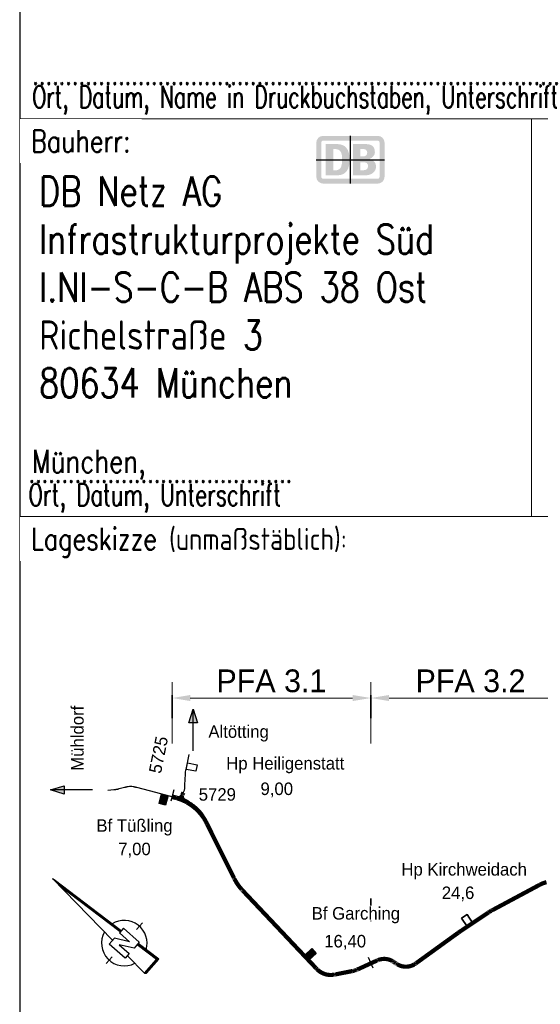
# Model space of a CAD drawing. Header units: metres. Extents: x -11 to 3521716, y 0 to 5943484.
# Tile 7 of 28: x 117.8 to 120.09, y 21.43 to 25.76. Entities that reach past the tile are written whole.
import ezdxf
from ezdxf.enums import TextEntityAlignment as Align

# ---------------------------------------------------------------- set-up
doc = ezdxf.new("R2010")
doc.units = ezdxf.units.M
doc.header["$PDMODE"] = 35
doc.header["$PDSIZE"] = 0.1
doc.linetypes.add('PUNKT2_2_2', pattern=[0.79375, 0, -0.79375])
for name, color, linetype in [('_SF_DBLOGO', 10, 'Continuous'), ('_SF_Lageskizze_PA3', 7, 'Continuous'), ('_TB_Lageskizze_PA3_025', 7, 'Continuous'), ('_TB_PFA-3.1', 10, 'Continuous'), ('_TB_PFA-3.2', 7, 'Continuous'), ('Stempel', 7, 'Continuous')]:
    doc.layers.add(name, color=color, linetype=linetype)
doc.layers.add('_SF_HILFE', color=6, linetype='Continuous', plot=False)
doc.layers.add('_TB_HILFE', color=6, linetype='Continuous', plot=False)
doc.styles.add('K_Isocp', font='k_isocp.SHX')
doc.styles.add('K_isocp_dim', font='K_isocp.shx')
doc.styles.add('SIMPLEX8', font='simplexd.shx', dxfattribs={"width": 0.8})
doc.dimstyles.new('A_P_M_25', dxfattribs={"dimscale": 10, "dimtxt": 2.5, "dimasz": 2, "dimexe": 1.75, "dimexo": 0.625, "dimtad": 1, "dimzin": 0, "dimdsep": 46, "dimtxsty": 'K_isocp_dim', "dimsah": 1, "dimcen": 2, "dimdle": 1.75, "dimadec": 0, "dimazin": 0, "dimtfac": 1, "dimtmove": 2, "dimatfit": 3, "dimfxl": 5, "dimfxlon": 1, "dimtvp": 1, "dimtolj": 1, "dimtzin": 0, "dimarcsym": 0})

# ---------------------------------------------------------------- blocks, each defined once
blk = doc.blocks.new('N_PFEIL1')
for p, q in [((-0.42, -5.67), (0, 0)), ((0, 0), (0.43, -5.67)), ((0.34, -5.67), (-0.045, -0.603)), ((0.36, -5.67), (-0.035, -0.469)), ((0.37, -5.67), (-0.03, -0.403)), ((0.38, -5.67), (-0.025, -0.336)), ((0.39, -5.67), (-0.02, -0.269)), ((0.4, -5.67), (-0.015, -0.202)), ((0.41, -5.67), (-0.01, -0.135)), ((0.42, -5.67), (-0.005, -0.068)), ((0.33, -5.67), (-0.05, -0.67)), ((-0.75, -7.07), (-0.75, -5.67)), ((-0.75, -5.67), (-0.24, -5.67)), ((0.25, -6.56), (-0.24, -5.67)), ((0.25, -6.56), (0.25, -5.67)), ((0.65, -5.67), (0.25, -5.67)), ((0.65, -5.67), (0.65, -7.07)), ((-1.85, -6.37), (-1.25, -6.37)), ((0.14, -7.07), (-0.35, -6.18)), ((-0.35, -6.18), (-0.35, -7.07)), ((1.15, -6.37), (1.75, -6.37)), ((-0.35, -7.07), (-0.75, -7.07)), ((-0.53, -7.07), (-0.65, -8.67)), ((0.65, -7.07), (0.14, -7.07)), ((0.55, -8.67), (0.43, -7.07)), ((0.56, -8.68), (0.44, -7.07)), ((0.66, -8.77), (0.53, -7.07)), ((-0.65, -8.67), (0.55, -8.67)), ((-0.64, -8.68), (0.56, -8.68))]:
    blk.add_line(p, q)
for points in [[(0.35, -5.67), (0.35, -5.67), (-0.04, -0.536)], [(-0.63, -8.69), (0.57, -8.69), (0.45, -7.07)], [(-0.62, -8.7), (0.58, -8.7), (0.46, -7.07)], [(-0.61, -8.71), (0.59, -8.71), (0.47, -7.07)], [(-0.6, -8.72), (0.6, -8.72), (0.48, -7.07)], [(-0.59, -8.73), (0.61, -8.73), (0.49, -7.07)], [(-0.58, -8.74), (0.62, -8.74), (0.5, -7.07)], [(-0.57, -8.75), (0.63, -8.75), (0.51, -7.07)], [(-0.56, -8.76), (0.64, -8.76), (0.52, -7.07)], [(-0.555, -8.765), (0.65, -8.765), (0.525, -7.07)], [(-0.65, -8.67), (-0.55, -8.77), (-0.55, -8.77), (0.66, -8.77)]]:
    blk.add_lwpolyline(points)
for centre, radius, start, end in [((-0.049, -6.366), 1.501, 102.3439, 249.2863), ((-0.049, -6.369), 1.499, 294.81201, 73.76636)]:
    blk.add_arc(centre, radius, start, end)
blk = doc.blocks.new('*D27')
at = {"layer": '_TB_PFA-3.2', "color": 0, "lineweight": -2, "transparency": 16777216}
for p, q in [((-7.7064, 4.102), (-7.7064, 4.372)), ((-6.8307, 4.102), (-6.8307, 4.372)), ((-7.6264, 4.302), (-6.9107, 4.302))]:
    blk.add_line(p, q, dxfattribs=at)
at = {"layer": '_TB_PFA-3.2', "color": 0, "lineweight": 35, "transparency": 16777216}
for points in [[(-7.6264, 4.3154), (-7.6264, 4.2887), (-7.7064, 4.302)], [(-6.9107, 4.3154), (-6.9107, 4.2887), (-6.8307, 4.302)]]:
    blk.add_solid(points, dxfattribs=at)
at = {"layer": 'Defpoints', "color": 0, "lineweight": 35, "transparency": 16777216}
for p in [(-6.8307, 4.302), (-6.8307, 3.5159), (-7.7064, 3.1365)]:
    blk.add_point(p, dxfattribs=at)
at = {"layer": '_TB_PFA-3.2', "color": 0, "lineweight": 35, "transparency": 16777216, "insert": (-7.2686, 4.377), "char_height": 0.1, "attachment_point": 5, "style": 'K_isocp_dim'}
blk.add_mtext('\\A1;PFA 3.2', dxfattribs=at)
blk = doc.blocks.new('*D22')
at = {"layer": '_TB_PFA-3.1', "color": 0, "lineweight": -2, "transparency": 16777216}
for p, q in [((-8.5805, 4.102), (-8.5805, 4.372)), ((-7.707, 4.102), (-7.707, 4.372)), ((-8.5005, 4.302), (-7.787, 4.302))]:
    blk.add_line(p, q, dxfattribs=at)
at = {"layer": '_TB_PFA-3.1', "color": 0, "lineweight": 35, "transparency": 16777216}
for points in [[(-8.5005, 4.3154), (-8.5005, 4.2887), (-8.5805, 4.302)], [(-7.787, 4.3154), (-7.787, 4.2887), (-7.707, 4.302)]]:
    blk.add_solid(points, dxfattribs=at)
at = {"layer": 'Defpoints', "color": 0, "lineweight": 35, "transparency": 16777216}
for p in [(-7.707, 4.302), (-8.5805, 3.868), (-7.707, 3.1363)]:
    blk.add_point(p, dxfattribs=at)
at = {"layer": '_TB_PFA-3.1', "color": 0, "lineweight": 35, "transparency": 16777216, "insert": (-8.1437, 4.377), "char_height": 0.1, "attachment_point": 5, "style": 'K_isocp_dim'}
blk.add_mtext('\\A1;PFA 3.1', dxfattribs=at)
blk = doc.blocks.new('Planstempel')
at = {"layer": '_SF_DBLOGO'}
h = blk.add_hatch(color=256, dxfattribs=at)
edge = h.paths.add_edge_path()
edge.add_spline(control_points=[(-7.6762, 6.7749), (-7.6762, 6.7749), (-7.9162, 6.7749), (-7.9162, 6.7749), (-7.9327, 6.7749), (-7.9463, 6.7619), (-7.9463, 6.745), (-7.9463, 6.745), (-7.9463, 6.5952), (-7.9463, 6.5952), (-7.9463, 6.5783), (-7.9327, 6.5649), (-7.9162, 6.5649), (-7.9162, 6.5649), (-7.6762, 6.5649), (-7.6762, 6.5649), (-7.66, 6.5649), (-7.6463, 6.5783), (-7.6463, 6.5952), (-7.6463, 6.5952), (-7.6463, 6.745), (-7.6463, 6.745), (-7.6463, 6.7619), (-7.66, 6.7749), (-7.6762, 6.7749)], knot_values=[0, 0, 0, 0, 1, 1, 1, 2, 2, 2, 3, 3, 3, 4, 4, 4, 5, 5, 5, 6, 6, 6, 7, 7, 7, 8, 8, 8, 8], degree=3, periodic=0)
edge = h.paths.add_edge_path(flags=17)
edge.add_spline(control_points=[(-7.6683, 6.5952), (-7.6683, 6.5904), (-7.6714, 6.5866), (-7.6762, 6.5866), (-7.6762, 6.5866), (-7.9162, 6.5866), (-7.9162, 6.5866), (-7.921, 6.5866), (-7.9244, 6.5904), (-7.9244, 6.5952), (-7.9244, 6.5952), (-7.9244, 6.745), (-7.9244, 6.745), (-7.9244, 6.7498), (-7.921, 6.7536), (-7.9162, 6.7536), (-7.9162, 6.7536), (-7.6762, 6.7536), (-7.6762, 6.7536), (-7.6714, 6.7536), (-7.6683, 6.7498), (-7.6683, 6.745), (-7.6683, 6.745), (-7.6683, 6.5952), (-7.6683, 6.5952)], knot_values=[0, 0, 0, 0, 1, 1, 1, 2, 2, 2, 3, 3, 3, 4, 4, 4, 5, 5, 5, 6, 6, 6, 7, 7, 7, 8, 8, 8, 8], degree=3, periodic=0)
edge = h.paths.add_edge_path(flags=16)
edge.add_spline(control_points=[(-7.8546, 6.6012), (-7.8546, 6.6012), (-7.9051, 6.6012), (-7.9051, 6.6012), (-7.9051, 6.6012), (-7.9051, 6.7387), (-7.9051, 6.7387), (-7.9051, 6.7387), (-7.8546, 6.7387), (-7.8546, 6.7387), (-7.819, 6.7387), (-7.8, 6.7164), (-7.8, 6.6706), (-7.8, 6.6308), (-7.8127, 6.6015), (-7.8546, 6.6012)], knot_values=[0, 0, 0, 0, 1, 1, 1, 2, 2, 2, 3, 3, 3, 4, 4, 4, 5, 5, 5, 5], degree=3, periodic=0)
edge = h.paths.add_edge_path(flags=0)
edge.add_spline(control_points=[(-7.8327, 6.6677), (-7.8327, 6.6954), (-7.8356, 6.717), (-7.8654, 6.717), (-7.8654, 6.717), (-7.8721, 6.717), (-7.8721, 6.717), (-7.8721, 6.717), (-7.8721, 6.6235), (-7.8721, 6.6235), (-7.8721, 6.6235), (-7.8603, 6.6235), (-7.8603, 6.6235), (-7.8429, 6.6235), (-7.8327, 6.6375), (-7.8327, 6.6677)], knot_values=[0, 0, 0, 0, 1, 1, 1, 2, 2, 2, 3, 3, 3, 4, 4, 4, 5, 5, 5, 5], degree=3, periodic=0)
edge = h.paths.add_edge_path(flags=16)
edge.add_spline(control_points=[(-7.7321, 6.6012), (-7.7321, 6.6012), (-7.7854, 6.6012), (-7.7854, 6.6012), (-7.7854, 6.6012), (-7.7854, 6.7387), (-7.7854, 6.7387), (-7.7854, 6.7387), (-7.7295, 6.7387), (-7.7295, 6.7387), (-7.7032, 6.7387), (-7.6889, 6.7278), (-7.6889, 6.7021), (-7.6889, 6.6887), (-7.7, 6.6792), (-7.7121, 6.6731), (-7.6952, 6.6684), (-7.6838, 6.6582), (-7.6838, 6.641), (-7.6838, 6.613), (-7.7073, 6.6012), (-7.7321, 6.6012)], knot_values=[0, 0, 0, 0, 1, 1, 1, 2, 2, 2, 3, 3, 3, 4, 4, 4, 5, 5, 5, 6, 6, 6, 7, 7, 7, 7], degree=3, periodic=0)
edge = h.paths.add_edge_path(flags=0)
edge.add_spline(control_points=[(-7.7527, 6.6843), (-7.7527, 6.6843), (-7.7413, 6.6843), (-7.7413, 6.6843), (-7.7305, 6.6843), (-7.7226, 6.689), (-7.7226, 6.7008), (-7.7226, 6.7139), (-7.7327, 6.7174), (-7.7435, 6.7174), (-7.7435, 6.7174), (-7.7527, 6.7174), (-7.7527, 6.7174), (-7.7527, 6.7174), (-7.7527, 6.6843), (-7.7527, 6.6843)], knot_values=[0, 0, 0, 0, 1, 1, 1, 2, 2, 2, 3, 3, 3, 4, 4, 4, 5, 5, 5, 5], degree=3, periodic=0)
edge = h.paths.add_edge_path(flags=0)
edge.add_spline(control_points=[(-7.7187, 6.6416), (-7.7187, 6.6556), (-7.7276, 6.6588), (-7.7406, 6.6588), (-7.7406, 6.6588), (-7.7527, 6.6588), (-7.7527, 6.6588), (-7.7527, 6.6588), (-7.7527, 6.6235), (-7.7527, 6.6235), (-7.7527, 6.6235), (-7.741, 6.6235), (-7.741, 6.6235), (-7.7292, 6.6235), (-7.7187, 6.6273), (-7.7187, 6.6416)], knot_values=[0, 0, 0, 0, 1, 1, 1, 2, 2, 2, 3, 3, 3, 4, 4, 4, 5, 5, 5, 5], degree=3, periodic=0)
at = {"layer": '_SF_Lageskizze_PA3'}
h = blk.add_hatch(color=256, dxfattribs=at)
h.dxf.hatch_style = 1
h.paths.add_polyline_path([(-8.4879, 4.2525), (-8.5065, 4.1926), (-8.4879, 4.1926)])
h.paths.add_polyline_path([(-8.4879, 4.2525), (-8.4879, 4.1926), (-8.4693, 4.1926)])
h = blk.add_hatch(color=256, dxfattribs=at)
h.dxf.hatch_style = 1
h.paths.add_polyline_path([(-9.1142, 3.8978), (-9.0543, 3.8791), (-9.0543, 3.8978)])
h.paths.add_polyline_path([(-9.1142, 3.8978), (-9.0543, 3.8978), (-9.0543, 3.9164)])
at = {"layer": '_TB_Lageskizze_PA3_025'}
h = blk.add_hatch(color=256, dxfattribs=at)
h.dxf.hatch_style = 1
h.paths.add_polyline_path([(-8.5981, 3.8727), (-8.6262, 3.8801), (-8.6374, 3.8378), (-8.6093, 3.8303)])
at = {"layer": '_TB_PFA-3.1'}
h = blk.add_hatch(color=256, dxfattribs=at)
h.dxf.hatch_style = 1
h.paths.add_polyline_path([(-7.9468, 3.1787), (-7.9667, 3.1998), (-7.9986, 3.1697), (-7.9787, 3.1486)])
at = {"layer": '_SF_HILFE'}
for p, q in [((-7.7963, 6.5649), (-7.7963, 6.7749)), ((-7.9463, 6.6699), (-7.6463, 6.6699))]:
    blk.add_line(p, q, dxfattribs=at)
at = {"layer": '_SF_Lageskizze_PA3'}
for p, q in [((-8.4879, 4.0691), (-8.4879, 4.2525)), ((-8.9308, 3.8978), (-9.1142, 3.8978))]:
    blk.add_line(p, q, dxfattribs=at)
for points in [[(-8.5065, 4.1926), (-8.4879, 4.2525), (-8.4693, 4.1926)], [(-9.0543, 3.8791), (-9.1142, 3.8978), (-9.0543, 3.9164)]]:
    blk.add_lwpolyline(points, close=True, dxfattribs=at)
at = {"layer": '_TB_HILFE'}
for p, q in [((-8.572, 3.8989), (-8.5857, 3.8489)), ((-7.7187, 3.1624), (-7.6974, 3.115))]:
    blk.add_line(p, q, dxfattribs=at)
at = {"layer": '_TB_Lageskizze_PA3_025'}
for points in [[(-8.5707, 3.8654, 0.176963), (-8.5496, 3.8681, 0.009124), (-8.5487, 3.8686, 0.008373), (-8.5479, 3.8691, 0.007621), (-8.5471, 3.8697, 0.00687), (-8.5463, 3.8703, 0.006118), (-8.5455, 3.8708, 0.005366), (-8.5447, 3.8715, 0.004615), (-8.5439, 3.8721, 0.003863), (-8.5432, 3.8727, 0.043365), (-8.5346, 3.8815, 0.003557), (-8.534, 3.8823, 0.003879), (-8.5334, 3.883, 0.004202), (-8.5328, 3.8838, 0.004524), (-8.5322, 3.8845, 0.004847), (-8.5317, 3.8853, 0.005169), (-8.5311, 3.8861, 0.005492), (-8.5306, 3.8869, 0.005814), (-8.5301, 3.8878, 0.08419), (-8.5253, 3.9001, 0.027168), (-8.5246, 3.9044, 0.003104), (-8.5246, 3.9049, 0.00269), (-8.5245, 3.9055, 0.002276), (-8.5245, 3.906, 0.001862), (-8.5244, 3.9065, 0.001448), (-8.5244, 3.907, 0.001035), (-8.5244, 3.9076, 0.000621), (-8.5244, 3.908, 0.000207), (-8.5243, 3.9087), (-8.5237, 3.9208), (-8.5215, 3.9674, -0.000078), (-8.5214, 3.968, -0.000234), (-8.5214, 3.9684, -0.000391), (-8.5214, 3.969, -0.000547), (-8.5214, 3.9695, -0.001563), (-8.5213, 3.9706, -0.002188), (-8.5212, 3.9716, -0.012223), (-8.5199, 3.9826, -0.002188), (-8.5197, 3.9836, -0.001563), (-8.5195, 3.9847, -0.000547), (-8.5194, 3.9852, -0.000391), (-8.5193, 3.9857, -0.000234), (-8.5192, 3.9861, -0.000078), (-8.5191, 3.9867), (-8.5057, 4.0543)], [(-8.8623, 3.8963), (-8.836, 3.8993, 0.000045), (-8.8341, 3.8995, 0.000316), (-8.833, 3.8996, 0.000345), (-8.8322, 3.8997, 0.000514), (-8.8315, 3.8998, 0.000718), (-8.8308, 3.8999, 0.000955), (-8.83, 3.8999, 0.001215), (-8.8293, 3.9, 0.001452), (-8.8286, 3.9001, 0.001656), (-8.8278, 3.9002, 0.001825), (-8.8271, 3.9003, 0.004024), (-8.8256, 3.9006, 0.004295), (-8.8241, 3.9008, 0.004295), (-8.8227, 3.9011, 0.004024), (-8.8212, 3.9014, 0.001825), (-8.8205, 3.9016, 0.001656), (-8.8197, 3.9018, 0.001452), (-8.819, 3.9019, 0.001215), (-8.8183, 3.9021, 0.000955), (-8.8176, 3.9023, 0.000718), (-8.8168, 3.9025, 0.000514), (-8.8161, 3.9026, 0.000345), (-8.8154, 3.9028, 0.000316), (-8.8143, 3.9031, 0.000045), (-8.8125, 3.9036), (-8.7888, 3.9096, -0.000073), (-8.7863, 3.9103, -0.000511), (-8.7849, 3.9106, -0.000557), (-8.7838, 3.9109, -0.00083), (-8.7829, 3.9111, -0.001159), (-8.7818, 3.9114, -0.001542), (-8.7809, 3.9116, -0.001962), (-8.7799, 3.9119, -0.002345), (-8.7789, 3.9121, -0.002674), (-8.7779, 3.9123, -0.002948), (-8.7769, 3.9125, -0.003167), (-8.7759, 3.9127, -0.003331), (-8.7749, 3.9129, -0.003441), (-8.7739, 3.913, -0.003495), (-8.7729, 3.9132, -0.071725), (-8.752, 3.9131, -0.003495), (-8.751, 3.9129, -0.003441), (-8.75, 3.9127, -0.003331), (-8.749, 3.9126, -0.003167), (-8.748, 3.9124, -0.002948), (-8.747, 3.9121, -0.002674), (-8.746, 3.9119, -0.002345), (-8.745, 3.9117, -0.001962), (-8.744, 3.9114, -0.001542), (-8.7431, 3.9112, -0.001159), (-8.742, 3.9109, -0.00083), (-8.7411, 3.9107, -0.000557), (-8.74, 3.9104, -0.000511), (-8.7386, 3.91, -0.000073), (-8.7361, 3.9094), (-8.6814, 3.8948), (-8.5659, 3.8641, -0.00008), (-8.5647, 3.8638, -0.000239), (-8.5638, 3.8636, -0.000398), (-8.5627, 3.8633, -0.000558), (-8.5618, 3.863, -0.000717), (-8.5607, 3.8627, -0.000876), (-8.5597, 3.8624, -0.001036), (-8.5587, 3.8621, -0.001195), (-8.5577, 3.8619, -0.046598), (-8.5214, 3.8476, -0.012252), (-8.5124, 3.8429)]]:
    blk.add_lwpolyline(points, format="xyb", dxfattribs=at)
for points in [[(-8.5188, 3.9883), (-8.5131, 4.0168), (-8.4701, 4.0083), (-8.4758, 3.9798)], [(-8.6262, 3.8801), (-8.5981, 3.8727), (-8.6093, 3.8303), (-8.6374, 3.8378)]]:
    blk.add_lwpolyline(points, close=True, dxfattribs=at)
at = {"layer": '_TB_Lageskizze_PA3_025', "flags": 128}
blk.add_lwpolyline([(-8.5124, 3.8429, -0.033192), (-8.4895, 3.8278, -0.080722), (-8.4432, 3.7793, -0.010763), (-8.4384, 3.772, -0.025524), (-8.4319, 3.7609, -0.001928), (-8.4312, 3.7594, -0.001671), (-8.4304, 3.7579, -0.001414), (-8.4296, 3.7564, -0.001157), (-8.4288, 3.7548, -0.0009), (-8.4281, 3.7534, -0.000643), (-8.4273, 3.7518, -0.000386), (-8.4267, 3.7506, -0.000129), (-8.4258, 3.7488), (-8.308, 3.5122, 0.000068), (-8.3076, 3.5113, 0.000205), (-8.3072, 3.5106, 0.000342), (-8.3068, 3.5098, 0.000479), (-8.3064, 3.509, 0.000615), (-8.306, 3.5081, 0.000752), (-8.3056, 3.5074, 0.000889), (-8.3052, 3.5065, 0.001025), (-8.3048, 3.5057, 0.063974), (-8.2742, 3.4619, 0.001172), (-8.2735, 3.4611, 0.001016), (-8.2728, 3.4603, 0.000859), (-8.2721, 3.4596, 0.000703), (-8.2714, 3.4588, 0.000547), (-8.2707, 3.4581, 0.000391), (-8.27, 3.4573, 0.000234), (-8.2694, 3.4566, 0.000078), (-8.2686, 3.4558), (-8.036, 3.2094), (-7.9479, 3.116, 0.000073), (-7.9473, 3.1153, 0.00022), (-7.9468, 3.1149, 0.000366), (-7.9463, 3.1143, 0.000513), (-7.9458, 3.1137, 0.000659), (-7.9452, 3.1131, 0.000806), (-7.9447, 3.1126, 0.000952), (-7.9441, 3.112, 0.001099), (-7.9436, 3.1115, 0.001245), (-7.943, 3.1109, 0.001392), (-7.9425, 3.1104, 0.001538), (-7.9419, 3.1098, 0.001685), (-7.9414, 3.1093, 0.003809), (-7.9402, 3.1082, 0.004395), (-7.9391, 3.1071, 0.163245), (-7.8906, 3.0857, 0.053264), (-7.8733, 3.086, -0.01641), (-7.8718, 3.0861, 0.003739), (-7.8703, 3.0864, 0.003164), (-7.8689, 3.0866, 0.002588), (-7.8674, 3.0869, 0.001078), (-7.8666, 3.087, 0.000935), (-7.8659, 3.0871, 0.000791), (-7.8652, 3.0873, 0.000647), (-7.8644, 3.0874, 0.000503), (-7.8637, 3.0875, 0.000359), (-7.863, 3.0877, 0.000216), (-7.8623, 3.0878, 0.000072), (-7.8615, 3.088), (-7.7915, 3.1018, 0.000058), (-7.7893, 3.1022, 0.000409), (-7.7879, 3.1025, 0.000446), (-7.787, 3.1027, 0.000665), (-7.7861, 3.1028, 0.000928), (-7.7852, 3.103, 0.001234), (-7.7843, 3.1032, 0.00157), (-7.7834, 3.1034, 0.001877), (-7.7826, 3.1036, 0.00214), (-7.7817, 3.1038, 0.002359), (-7.7808, 3.104, 0.002534), (-7.7799, 3.1042, 0.002666), (-7.779, 3.1045, 0.002753), (-7.7781, 3.1047, 0.002797), (-7.7773, 3.105, 0.014295), (-7.7728, 3.1064, 0.002797), (-7.772, 3.1067, 0.002753), (-7.7711, 3.107, 0.002666), (-7.7703, 3.1073, 0.002534), (-7.7694, 3.1077, 0.002359), (-7.7686, 3.108, 0.00214), (-7.7677, 3.1084, 0.001877), (-7.7669, 3.1087, 0.00157), (-7.7661, 3.1091, 0.001234), (-7.7653, 3.1095, 0.000928), (-7.7644, 3.1099, 0.000665), (-7.7636, 3.1102, 0.000446), (-7.7627, 3.1106, 0.000409), (-7.7615, 3.1112, 0.000058), (-7.7594, 3.1121), (-7.6856, 3.1461, -0.000075), (-7.6832, 3.1472, -0.000524), (-7.6818, 3.1478, -0.000571), (-7.6808, 3.1483, -0.000851), (-7.6799, 3.1487, -0.001188), (-7.6789, 3.1491, -0.001581), (-7.678, 3.1495, -0.002011), (-7.677, 3.15, -0.002404), (-7.6761, 3.1504, -0.002741), (-7.6751, 3.1508, -0.003021), (-7.6742, 3.1511, -0.003246), (-7.6732, 3.1515, -0.003414), (-7.6722, 3.1519, -0.003526), (-7.6712, 3.1522, -0.003583), (-7.6702, 3.1526, -0.207959), (-7.6127, 3.1471, -0.002936), (-7.6119, 3.1467, -0.002747), (-7.6111, 3.1463, -0.002557), (-7.6104, 3.1458, -0.002368), (-7.6096, 3.1454, -0.002178), (-7.6089, 3.1449, -0.001989), (-7.6081, 3.1444, -0.001799), (-7.6074, 3.144, -0.00161), (-7.6066, 3.1435, -0.001421), (-7.6059, 3.143, -0.001231), (-7.6052, 3.1425, -0.001042), (-7.6045, 3.142, -0.000852), (-7.6037, 3.1415, -0.000663), (-7.603, 3.1411, -0.000474), (-7.6023, 3.1406, -0.000284), (-7.6017, 3.1401, -0.000095), (-7.6008, 3.1396), (-7.5989, 3.1382, 0.000089), (-7.5981, 3.1377, 0.000267), (-7.5975, 3.1373, 0.000444), (-7.5968, 3.1368, 0.000622), (-7.5962, 3.1364, 0.0008), (-7.5955, 3.1359, 0.000977), (-7.5948, 3.1355, 0.001155), (-7.5941, 3.135, 0.001333), (-7.5934, 3.1345, 0.00151), (-7.5927, 3.1341, 0.001688), (-7.592, 3.1337, 0.001866), (-7.5913, 3.1332, 0.002043), (-7.5906, 3.1328, 0.002221), (-7.5899, 3.1323, 0.002399), (-7.5892, 3.1319, 0.002576), (-7.5885, 3.1315, 0.002754), (-7.5878, 3.1311, 0.153381), (-7.5451, 3.1222, 0.050618), (-7.5305, 3.1251, 0.052771), (-7.5169, 3.131, 0.003579), (-7.516, 3.1315, 0.003523), (-7.5151, 3.132, 0.00341), (-7.5143, 3.1325, 0.003242), (-7.5134, 3.1331, 0.003018), (-7.5126, 3.1336, 0.002738), (-7.5117, 3.1342, 0.002401), (-7.5109, 3.1347, 0.002009), (-7.5101, 3.1353, 0.001579), (-7.5093, 3.1359, 0.001187), (-7.5084, 3.1365, 0.00085), (-7.5076, 3.137, 0.00057), (-7.5068, 3.1376, 0.000523), (-7.5055, 3.1385, 0.000075), (-7.5035, 3.14), (-7.378, 3.2307), (-7.3232, 3.2703, -0.000075), (-7.322, 3.2712, -0.000225), (-7.3211, 3.2718, -0.000376), (-7.32, 3.2726, -0.000526), (-7.319, 3.2733, -0.006913), (-7.3068, 3.2818, -0.000526), (-7.3058, 3.2825, -0.000376), (-7.3046, 3.2833, -0.000225), (-7.3037, 3.2839, -0.000075), (-7.3025, 3.2847), (-7.1919, 3.3586, -0.00011), (-7.1908, 3.3593, -0.000331), (-7.1899, 3.3599, -0.000552), (-7.1889, 3.3605, -0.000773), (-7.188, 3.3612, -0.000994), (-7.187, 3.3618, -0.001215), (-7.186, 3.3624, -0.001435), (-7.185, 3.3631, -0.001656), (-7.184, 3.3637, -0.009181), (-7.1788, 3.3668, -0.00184), (-7.1777, 3.3675, -0.001595), (-7.1766, 3.3681, -0.00135), (-7.1755, 3.3687, -0.001104), (-7.1743, 3.3694, -0.000859), (-7.1732, 3.37, -0.000613), (-7.172, 3.3706, -0.000368), (-7.171, 3.3711, -0.000123), (-7.1697, 3.3719), (-6.9681, 3.48, -0.000097), (-6.9672, 3.4805, -0.000292), (-6.9665, 3.4809, -0.000486), (-6.9656, 3.4813, -0.00068), (-6.9649, 3.4817, -0.000875), (-6.964, 3.4822, -0.001069), (-6.9633, 3.4826, -0.001263), (-6.9624, 3.483, -0.001458), (-6.9616, 3.4834, -0.049672)], format="xyb", dxfattribs=at)
at = {"layer": '_TB_PFA-3.1', "linetype": 'PUNKT2_2_2', "lineweight": 35}
for p, q in [((-8.5805, 4.3139), (-8.5805, 3.868)), ((-7.7064, 4.3139), (-7.7064, 3.1365))]:
    blk.add_line(p, q, dxfattribs=at)
at = {"layer": '_TB_PFA-3.1'}
for points, const_width in [([(-8.5805, 3.868), (-8.5659, 3.8641, -0.00008), (-8.5647, 3.8638, -0.000239), (-8.5638, 3.8636, -0.000398), (-8.5627, 3.8633, -0.000558), (-8.5618, 3.863, -0.000717), (-8.5607, 3.8627, -0.000876), (-8.5597, 3.8624, -0.001036), (-8.5587, 3.8621, -0.001195), (-8.5577, 3.8619, -0.046598), (-8.5214, 3.8476, -0.012252), (-8.5124, 3.8429)], 0.0206), ([(-8.4435, 3.7777), (-8.4474, 3.7844, -0.010933), (-8.4506, 3.789), (-8.452, 3.7911, 0.020583), (-8.4548, 3.7949, 0.003694), (-8.4554, 3.7956, 0.002958), (-8.456, 3.7963, 0.002222), (-8.4565, 3.797, 0.001487), (-8.4572, 3.7978, 0.014235), (-8.4653, 3.8065, 0.027398), (-8.4825, 3.8225, 0.015008), (-8.492, 3.8298, 0.000801), (-8.4925, 3.8302, 0.000572), (-8.4932, 3.8306, 0.000343), (-8.4937, 3.831, 0.000114), (-8.4944, 3.8315), (-8.4978, 3.834, 0.000313), (-8.4984, 3.8344, 0.000938), (-8.4989, 3.8347, 0.001563), (-8.4994, 3.8351, 0.002188), (-8.4999, 3.8354, 0.015163), (-8.5031, 3.8375, 0.002188), (-8.5036, 3.8378, 0.001563), (-8.5042, 3.8381, 0.000938), (-8.5046, 3.8384, 0.000312), (-8.5052, 3.8387), (-8.5096, 3.8413, 0.000109), (-8.5104, 3.8417, 0.000326), (-8.5109, 3.842, 0.000544), (-8.5116, 3.8424, 0.000761), (-8.5122, 3.8427, 0.01223), (-8.5212, 3.8475, 0.000816), (-8.5219, 3.8479, 0.000583), (-8.5226, 3.8482, 0.00035), (-8.5232, 3.8485, 0.000117), (-8.524, 3.8489, -0.000293), (-8.5244, 3.8491, -0.000879), (-8.5247, 3.8493, -0.001465), (-8.5251, 3.8494, -0.002051), (-8.5254, 3.8496, -0.002637), (-8.5258, 3.8498, -0.003223), (-8.5261, 3.85, -0.003809), (-8.5264, 3.8502, -0.004395), (-8.5268, 3.8504, -0.357466), (-8.5358, 3.8752, -0.004466), (-8.5357, 3.8755, -0.004024), (-8.5356, 3.8759, -0.003582), (-8.5354, 3.8762, -0.003139), (-8.5353, 3.8766, -0.002697), (-8.5351, 3.877, -0.002255), (-8.535, 3.8773, -0.001812), (-8.5348, 3.8777, -0.00137), (-8.5347, 3.878, -0.018282), (-8.5319, 3.8836, -0.00424), (-8.5311, 3.8849, -0.003305), (-8.5303, 3.8864), (-8.5302, 3.8865)], 0.0185), ([(-8.5127, 3.8413, -0.033192), (-8.4898, 3.8262, -0.080722), (-8.4435, 3.7777, -0.010763), (-8.4387, 3.7703, -0.025524), (-8.4323, 3.7592, -0.001928), (-8.4315, 3.7578, -0.001671), (-8.4307, 3.7562, -0.001414), (-8.4299, 3.7548, -0.001157), (-8.4291, 3.7532, -0.0009), (-8.4284, 3.7518, -0.000643), (-8.4276, 3.7502, -0.000386), (-8.427, 3.7489, -0.000129), (-8.4261, 3.7472), (-8.3084, 3.5106, 0.000068), (-8.3079, 3.5097, 0.000205), (-8.3076, 3.509, 0.000342), (-8.3071, 3.5081, 0.000479), (-8.3067, 3.5074, 0.000615), (-8.3063, 3.5065, 0.000752), (-8.3059, 3.5057, 0.000889), (-8.3055, 3.5049, 0.001025), (-8.3051, 3.5041, 0.063974), (-8.2746, 3.4602, 0.001172), (-8.2739, 3.4595, 0.001016), (-8.2731, 3.4587, 0.000859), (-8.2725, 3.458, 0.000703), (-8.2717, 3.4572, 0.000547), (-8.2711, 3.4565, 0.000391), (-8.2703, 3.4557, 0.000234), (-8.2697, 3.455, 0.000078), (-8.2689, 3.4541), (-8.0364, 3.2077), (-7.9482, 3.1144, 0.000073), (-7.9476, 3.1137, 0.00022), (-7.9472, 3.1132, 0.000366), (-7.9466, 3.1126, 0.000513), (-7.9461, 3.1121, 0.000659), (-7.9455, 3.1115, 0.000806), (-7.945, 3.111, 0.000952), (-7.9444, 3.1104, 0.001099), (-7.9439, 3.1099, 0.001245), (-7.9434, 3.1093, 0.001392), (-7.9428, 3.1087, 0.001538), (-7.9422, 3.1082, 0.001685), (-7.9417, 3.1076, 0.003809), (-7.9405, 3.1065, 0.004395), (-7.9394, 3.1055, 0.163245), (-7.8909, 3.0841, 0.053264), (-7.8736, 3.0843, -0.01641), (-7.8722, 3.0845, 0.003739), (-7.8706, 3.0848, 0.003164), (-7.8692, 3.085, 0.002588), (-7.8677, 3.0852, 0.001078), (-7.867, 3.0854, 0.000935), (-7.8662, 3.0855, 0.000791), (-7.8655, 3.0856, 0.000647), (-7.8647, 3.0858, 0.000503), (-7.864, 3.0859, 0.000359), (-7.8633, 3.0861, 0.000216), (-7.8627, 3.0862, 0.000072), (-7.8618, 3.0864), (-7.7918, 3.1002, 0.000058), (-7.7896, 3.1006, 0.000409), (-7.7882, 3.1009, 0.000446), (-7.7873, 3.1011, 0.000665), (-7.7864, 3.1012, 0.000928), (-7.7855, 3.1014, 0.001234), (-7.7847, 3.1016, 0.00157), (-7.7837, 3.1018, 0.001877), (-7.7829, 3.102, 0.00214), (-7.782, 3.1022, 0.002359), (-7.7811, 3.1024, 0.002534), (-7.7802, 3.1026, 0.002666), (-7.7793, 3.1029, 0.002753), (-7.7785, 3.1031, 0.002797), (-7.7776, 3.1033, 0.014295), (-7.7732, 3.1048, 0.002797), (-7.7723, 3.1051, 0.002753), (-7.7714, 3.1054, 0.002666), (-7.7706, 3.1057, 0.002534), (-7.7698, 3.1061, 0.002359), (-7.7689, 3.1064, 0.00214), (-7.7681, 3.1068, 0.001877), (-7.7673, 3.1071, 0.00157), (-7.7664, 3.1075, 0.001234), (-7.7656, 3.1079, 0.000928), (-7.7647, 3.1082, 0.000665), (-7.764, 3.1086, 0.000446), (-7.7631, 3.109, 0.000409), (-7.7618, 3.1096, 0.000058), (-7.7598, 3.1105), (-7.7073, 3.1347)], 0.0185)]:
    blk.add_lwpolyline(points, format="xyb", dxfattribs=dict(at, const_width=const_width))
blk.add_lwpolyline([(-7.9667, 3.1998), (-7.9468, 3.1787), (-7.9787, 3.1486), (-7.9986, 3.1697)], close=True, dxfattribs=at)
at = {"layer": '_TB_PFA-3.2', "linetype": 'PUNKT2_2_2', "lineweight": 35}
blk.add_line((-7.7064, 4.3139), (-7.7064, 3.1365), dxfattribs=at)
at = {"layer": '_TB_PFA-3.2', "const_width": 0.0185}
blk.add_lwpolyline([(-7.7073, 3.1347), (-7.6859, 3.1445, -0.000075), (-7.6836, 3.1456, -0.000524), (-7.6821, 3.1462, -0.000571), (-7.6811, 3.1467, -0.000851), (-7.6802, 3.1471, -0.001188), (-7.6793, 3.1475, -0.001581), (-7.6783, 3.1479, -0.002011), (-7.6774, 3.1484, -0.002404), (-7.6764, 3.1487, -0.002741), (-7.6754, 3.1492, -0.003021), (-7.6745, 3.1495, -0.003246), (-7.6735, 3.1499, -0.003414), (-7.6725, 3.1503, -0.003526), (-7.6716, 3.1506, -0.003583), (-7.6706, 3.1509, -0.207959), (-7.613, 3.1455, -0.002936), (-7.6122, 3.1451, -0.002747), (-7.6115, 3.1446, -0.002557), (-7.6107, 3.1442, -0.002368), (-7.6099, 3.1437, -0.002178), (-7.6092, 3.1433, -0.001989), (-7.6084, 3.1428, -0.001799), (-7.6077, 3.1424, -0.00161), (-7.607, 3.1419, -0.001421), (-7.6062, 3.1414, -0.001231), (-7.6055, 3.1409, -0.001042), (-7.6048, 3.1404, -0.000852), (-7.604, 3.1399, -0.000663), (-7.6033, 3.1395, -0.000474), (-7.6026, 3.1389, -0.000284), (-7.602, 3.1385, -0.000095), (-7.6011, 3.1379), (-7.5992, 3.1366, 0.000089), (-7.5984, 3.1361, 0.000267), (-7.5979, 3.1357, 0.000444), (-7.5971, 3.1352, 0.000622), (-7.5965, 3.1348, 0.0008), (-7.5958, 3.1343, 0.000977), (-7.5951, 3.1338, 0.001155), (-7.5944, 3.1334, 0.001333), (-7.5937, 3.1329, 0.00151), (-7.593, 3.1325, 0.001688), (-7.5923, 3.132, 0.001866), (-7.5916, 3.1316, 0.002043), (-7.5909, 3.1312, 0.002221), (-7.5902, 3.1307, 0.002399), (-7.5895, 3.1303, 0.002576), (-7.5888, 3.1299, 0.002754), (-7.5881, 3.1295, 0.153381), (-7.5454, 3.1206, 0.050618), (-7.5308, 3.1235, 0.052771), (-7.5172, 3.1294, 0.003579), (-7.5163, 3.1299, 0.003523), (-7.5155, 3.1304, 0.00341), (-7.5146, 3.1309, 0.003242), (-7.5137, 3.1314, 0.003018), (-7.5129, 3.132, 0.002738), (-7.512, 3.1326, 0.002401), (-7.5112, 3.1331, 0.002009), (-7.5104, 3.1337, 0.001579), (-7.5096, 3.1342, 0.001187), (-7.5087, 3.1348, 0.00085), (-7.508, 3.1354, 0.00057), (-7.5071, 3.136, 0.000523), (-7.5059, 3.1369, 0.000075), (-7.5038, 3.1384), (-7.3784, 3.2291), (-7.3236, 3.2687, -0.000075), (-7.3223, 3.2696, -0.000225), (-7.3215, 3.2702, -0.000376), (-7.3203, 3.271, -0.000526), (-7.3193, 3.2717, -0.006913), (-7.3071, 3.2802, -0.000526), (-7.3061, 3.2809, -0.000376), (-7.3049, 3.2817, -0.000225), (-7.304, 3.2823, -0.000075), (-7.3028, 3.2831), (-7.1922, 3.3569, -0.00011), (-7.1911, 3.3577, -0.000331), (-7.1903, 3.3582, -0.000552), (-7.1892, 3.3589, -0.000773), (-7.1883, 3.3595, -0.000994), (-7.1873, 3.3602, -0.001215), (-7.1863, 3.3608, -0.001435), (-7.1853, 3.3615, -0.001656), (-7.1844, 3.3621, -0.009181), (-7.1791, 3.3652, -0.00184), (-7.178, 3.3659, -0.001595), (-7.1769, 3.3665, -0.00135), (-7.1758, 3.3671, -0.001104), (-7.1746, 3.3678, -0.000859), (-7.1735, 3.3684, -0.000613), (-7.1723, 3.369, -0.000368), (-7.1714, 3.3695, -0.000123), (-7.17, 3.3702), (-6.9684, 3.4784, -0.000097), (-6.9675, 3.4789, -0.000292), (-6.9668, 3.4793, -0.000486), (-6.966, 3.4797, -0.00068), (-6.9652, 3.4801, -0.000875), (-6.9644, 3.4805, -0.001069), (-6.9636, 3.481, -0.001263), (-6.9628, 3.4814, -0.001458), (-6.962, 3.4818, -0.049672), (-6.9348, 3.4922, -0.010529)], format="xyb", dxfattribs=at)
at = {"layer": '_TB_PFA-3.2'}
blk.add_lwpolyline([(-7.3081, 3.3337), (-7.2839, 3.3499), (-7.2595, 3.3134), (-7.2837, 3.2972)], close=True, dxfattribs=at)
blk.add_lwpolyline([(-7.3081, 3.3337), (-7.2839, 3.3499), (-7.2595, 3.3134), (-7.2837, 3.2972)], close=True, dxfattribs=at)
blk.add_lwpolyline([(-7.2839, 3.3499), (-7.3081, 3.3337), (-7.2837, 3.2972), (-7.2595, 3.3134), (-7.2839, 3.3499)], dxfattribs=at)
at = {"layer": 'Stempel', "color": 1}
blk.add_line((-9.25, 13.7), (-9.25, 0.25), dxfattribs=at)
at = {"layer": 'Stempel', "color": 7, "lineweight": 18}
for p, q in [((-9.25, 6.85), (-0.25, 6.85)), ((-7, 6.85), (-7, 5.1)), ((-9.25, 5.1), (-0.25, 5.1))]:
    blk.add_line(p, q, dxfattribs=at)
at = {"layer": '_TB_Lageskizze_PA3_025', "xscale": 0.06670593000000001, "yscale": 0.06670593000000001, "zscale": 0.06670593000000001, "rotation": 48.37132530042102}
blk.add_blockref('N_PFEIL1', (-9.1056, 3.5084), dxfattribs=at)
at = {"layer": '_SF_Lageskizze_PA3', "style": 'K_Isocp'}
for s, rotation, p in [('Mühldorf', 90, (-8.9525, 4.1252)), ('5725', 78.7816, (-8.5971, 4.0438))]:
    blk.add_text(s, height=0.055, rotation=rotation, dxfattribs=at).set_placement(p, align=Align.BOTTOM_CENTER)
blk.add_text('Altötting', height=0.055, dxfattribs=at).set_placement((-8.4208, 4.1546), align=Align.MIDDLE_LEFT)
for s, p in [('Hp Heiligenstatt', (-8.0828, 3.971)), ('9,00', (-8.1201, 3.8588)), ('Bf Tüßling', (-8.7455, 3.6971)), ('7,00', (-8.7455, 3.5942)), ('Hp Kirchweidach', (-7.2964, 3.5044)), ('24,6', (-7.3233, 3.4014)), ('16,40', (-7.8195, 3.1885))]:
    blk.add_text(s, height=0.055, dxfattribs=at).set_placement(p, align=Align.BOTTOM_CENTER)
at = {"layer": '_TB_Lageskizze_PA3_025', "color": 10, "style": 'K_Isocp'}
blk.add_text('5729', height=0.055, dxfattribs=at).set_placement((-8.3814, 3.834), align=Align.BOTTOM_CENTER)
at = {"layer": 'Stempel', "color": 7, "lineweight": 18, "style": 'SIMPLEX8', "width": 0.7}
for s, height, p in [('......................................................................................................', 0.0966258, (-9.1946, 7.0001)), ('Ort, Datum, Name in Druckbuchstaben, Unterschrift', 0.096626, (-9.1946, 6.8978)), ('Ort, Datum, Unterschrift', 0.096626, (-9.2116, 5.1478)), ('........................................', 0.096626, (-9.2116, 5.2501))]:
    blk.add_text(s, height=height, dxfattribs=at).set_placement(p)
at = {"layer": 'Stempel', "color": 1, "lineweight": 18, "style": 'SIMPLEX8', "width": 0.8}
for s, height, p in [('DB Netz AG ', 0.128834, (-9.1643, 6.4671)), ('Infrastrukturprojekte Süd', 0.128834, (-9.1643, 6.2563)), ('I.NI-S-C-B ABS 38 Ost', 0.128834, (-9.1643, 6.0454)), ('Richelstraße 3', 0.128834, (-9.1643, 5.8345)), ('80634 München', 0.128834, (-9.1643, 5.6236)), ('München,', 0.1, (-9.196, 5.2931))]:
    blk.add_text(s, height=height, dxfattribs=at).set_placement(p)
at = {"layer": 'Stempel', "color": 7, "lineweight": 18, "attachment_point": 1, "style": 'SIMPLEX8', "bg_fill": 2}
for s, insert, char_height in [('Bauherr:', (-9.2, 6.8), 0.09663), ('Lageskizze (unmaßstäblich):', (-9.2, 5.05), 0.096626)]:
    blk.add_mtext(s, dxfattribs=dict(at, insert=insert, char_height=char_height))
at = {"layer": '_TB_PFA-3.1', "lineweight": 35}
dim = blk.add_linear_dim(base=(-7.707, 4.302), p1=(-8.5805, 3.868), p2=(-7.707, 3.1363), text='PFA 3.1', dimstyle='A_P_M_25', override={"dimscale": 0.04, "dimtix": 0, "dimtofl": 1, "dimtmove": 2, "dimatfit": 3}, dxfattribs=at)
dim.commit()
dim.dimension.update_dxf_attribs({"geometry": '*D22', "text_midpoint": (-8.1437, 4.377)})
at = {"layer": '_TB_PFA-3.2', "lineweight": 35}
dim = blk.add_linear_dim(base=(-6.8307, 4.302), p1=(-7.7064, 3.1365), p2=(-6.8307, 3.5159), text='PFA 3.2', dimstyle='A_P_M_25', override={"dimscale": 0.04, "dimtix": 0, "dimtofl": 1, "dimtmove": 2, "dimatfit": 3}, dxfattribs=at)
dim.commit()
dim.dimension.update_dxf_attribs({"geometry": '*D27', "text_midpoint": (-7.2686, 4.377)})
at = {"layer": '_SF_Lageskizze_PA3', "insert": (-7.7725, 3.3825), "char_height": 0.055, "width": 0.599126, "attachment_point": 2, "style": 'K_Isocp', "bg_fill": 3, "box_fill_scale": 1.1, "bg_fill_color": 256, "bg_fill_transparency": 0}
blk.add_mtext('Bf Garching', dxfattribs=at)

msp = doc.modelspace()

# ---------------------------------------------------------------- block references
at = {"linetype": 'Continuous', "lineweight": 18}
msp.add_blockref('Planstempel', (127.0517, 18.478), dxfattribs=at)

doc.saveas('drawing.dxf')
